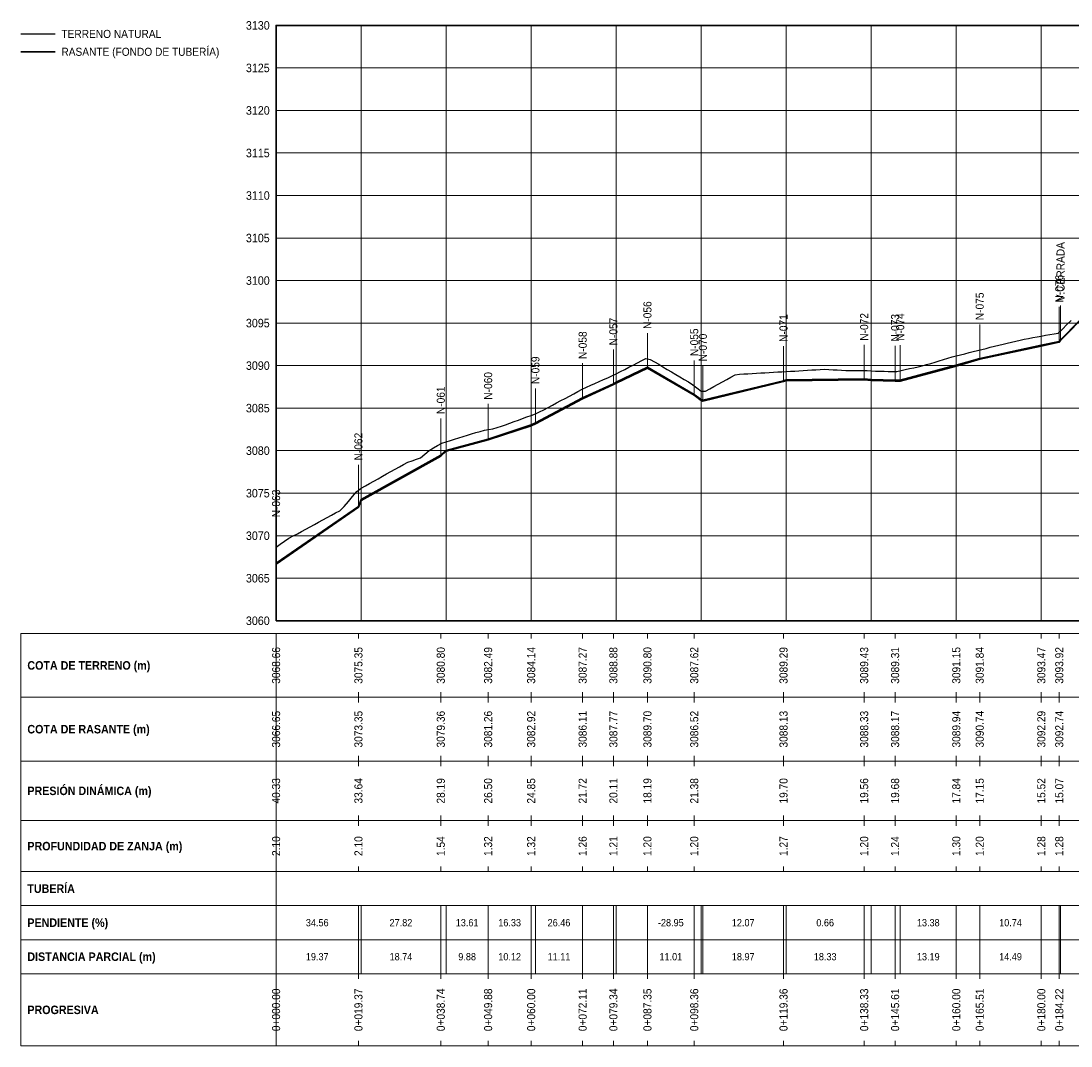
# Model space of a CAD drawing. Header units: metres. Extents: x 295850 to 310263, y 8095845 to 8104014.
# Tile 44 of 77: x 297140 to 297387, y 8098900 to 8099141. Entities that reach past the tile are written whole.
import ezdxf
from ezdxf.enums import TextEntityAlignment as Align

# ---------------------------------------------------------------- set-up
doc = ezdxf.new("R2010")
doc.units = ezdxf.units.M
for name, color, linetype, lineweight in [('PERF-BANDAS', 7, 'Continuous', 18), ('PERF-EST', 6, 'Continuous', 18), ('PERF-GRILLA', 252, 'Continuous', 9), ('PERF-MARCO', 7, 'Continuous', 35), ('PERF-RASANTE', 1, 'Continuous', 35), ('PERF-TERRENO', 32, 'Continuous', 25), ('PERF-TXT', 7, 'Continuous', 18)]:
    doc.layers.add(name, color=color, linetype=linetype, lineweight=lineweight)
doc.styles.add('ARIAL', font='arial.ttf')
doc.styles.add('ARIAL-B', font='arialbd.ttf')

# ---------------------------------------------------------------- blocks, each defined once
blk = doc.blocks.new('PERFIL_AVENIDA_N_1')
at = {"layer": 'PERF-BANDAS'}
for p, q in [((297200, 8098997), (297200, 8098982)), ((297200, 8098997), (297200, 8098995.8)), ((297219.37, 8098997), (297219.37, 8098995.8)), ((297238.74, 8098997), (297238.74, 8098995.8)), ((297249.88, 8098997), (297249.88, 8098995.8)), ((297260, 8098997), (297260, 8098995.8)), ((297272.11, 8098997), (297272.11, 8098995.8)), ((297279.34, 8098997), (297279.34, 8098995.8)), ((297287.35, 8098997), (297287.35, 8098995.8)), ((297298.36, 8098997), (297298.36, 8098995.8)), ((297319.36, 8098997), (297319.36, 8098995.8)), ((297338.33, 8098997), (297338.33, 8098995.8)), ((297345.61, 8098997), (297345.61, 8098995.8)), ((297360, 8098997), (297360, 8098995.8)), ((297365.51, 8098997), (297365.51, 8098995.8)), ((297380, 8098997), (297380, 8098995.8)), ((297384.22, 8098997), (297384.22, 8098995.8)), ((297200, 8098982), (297200, 8098983.2)), ((297200, 8098982), (297200, 8098967)), ((297200, 8098982), (297200, 8098980.8)), ((297219.37, 8098982), (297219.37, 8098983.2)), ((297219.37, 8098982), (297219.37, 8098980.8)), ((297238.74, 8098982), (297238.74, 8098983.2)), ((297238.74, 8098982), (297238.74, 8098980.8)), ((297249.88, 8098982), (297249.88, 8098983.2)), ((297249.88, 8098982), (297249.88, 8098980.8)), ((297260, 8098982), (297260, 8098983.2)), ((297260, 8098982), (297260, 8098980.8)), ((297272.11, 8098982), (297272.11, 8098983.2)), ((297272.11, 8098982), (297272.11, 8098980.8)), ((297279.34, 8098982), (297279.34, 8098983.2)), ((297279.34, 8098982), (297279.34, 8098980.8)), ((297287.35, 8098982), (297287.35, 8098983.2)), ((297287.35, 8098982), (297287.35, 8098980.8)), ((297298.36, 8098982), (297298.36, 8098983.2)), ((297298.36, 8098982), (297298.36, 8098980.8)), ((297319.36, 8098982), (297319.36, 8098983.2)), ((297319.36, 8098982), (297319.36, 8098980.8)), ((297338.33, 8098982), (297338.33, 8098983.2)), ((297338.33, 8098982), (297338.33, 8098980.8)), ((297345.61, 8098982), (297345.61, 8098983.2)), ((297345.61, 8098982), (297345.61, 8098980.8)), ((297360, 8098982), (297360, 8098983.2)), ((297360, 8098982), (297360, 8098980.8)), ((297365.51, 8098982), (297365.51, 8098983.2)), ((297365.51, 8098982), (297365.51, 8098980.8)), ((297380, 8098982), (297380, 8098983.2)), ((297380, 8098982), (297380, 8098980.8)), ((297384.22, 8098982), (297384.22, 8098983.2)), ((297384.22, 8098982), (297384.22, 8098980.8)), ((297200, 8098967), (297200, 8098968.2)), ((297200, 8098967), (297200, 8098953)), ((297200, 8098967), (297200, 8098965.8)), ((297219.37, 8098967), (297219.37, 8098968.2)), ((297219.37, 8098967), (297219.37, 8098965.8)), ((297238.74, 8098967), (297238.74, 8098968.2)), ((297238.74, 8098967), (297238.74, 8098965.8)), ((297249.88, 8098967), (297249.88, 8098968.2)), ((297249.88, 8098967), (297249.88, 8098965.8)), ((297260, 8098967), (297260, 8098968.2)), ((297260, 8098967), (297260, 8098965.8)), ((297272.11, 8098967), (297272.11, 8098968.2)), ((297272.11, 8098967), (297272.11, 8098965.8)), ((297279.34, 8098967), (297279.34, 8098968.2)), ((297279.34, 8098967), (297279.34, 8098965.8)), ((297287.35, 8098967), (297287.35, 8098968.2)), ((297287.35, 8098967), (297287.35, 8098965.8)), ((297298.36, 8098967), (297298.36, 8098968.2)), ((297298.36, 8098967), (297298.36, 8098965.8)), ((297319.36, 8098967), (297319.36, 8098968.2)), ((297319.36, 8098967), (297319.36, 8098965.8)), ((297338.33, 8098967), (297338.33, 8098968.2)), ((297338.33, 8098967), (297338.33, 8098965.8)), ((297345.61, 8098967), (297345.61, 8098968.2)), ((297345.61, 8098967), (297345.61, 8098965.8)), ((297360, 8098967), (297360, 8098968.2)), ((297360, 8098967), (297360, 8098965.8)), ((297365.51, 8098967), (297365.51, 8098968.2)), ((297365.51, 8098967), (297365.51, 8098965.8)), ((297380, 8098967), (297380, 8098968.2)), ((297380, 8098967), (297380, 8098965.8)), ((297384.22, 8098967), (297384.22, 8098968.2)), ((297384.22, 8098967), (297384.22, 8098965.8)), ((297200, 8098953), (297200, 8098954.2)), ((297219.37, 8098953), (297219.37, 8098954.2)), ((297238.74, 8098953), (297238.74, 8098954.2)), ((297249.88, 8098953), (297249.88, 8098954.2)), ((297260, 8098953), (297260, 8098954.2)), ((297272.11, 8098953), (297272.11, 8098954.2)), ((297279.34, 8098953), (297279.34, 8098954.2)), ((297287.35, 8098953), (297287.35, 8098954.2)), ((297298.36, 8098953), (297298.36, 8098954.2)), ((297319.36, 8098953), (297319.36, 8098954.2)), ((297338.33, 8098953), (297338.33, 8098954.2)), ((297345.61, 8098953), (297345.61, 8098954.2)), ((297360, 8098953), (297360, 8098954.2)), ((297365.51, 8098953), (297365.51, 8098954.2)), ((297380, 8098953), (297380, 8098954.2)), ((297384.22, 8098953), (297384.22, 8098954.2)), ((297200, 8098953), (297200, 8098941)), ((297200, 8098953), (297200, 8098951.8)), ((297219.37, 8098953), (297219.37, 8098951.8)), ((297238.74, 8098953), (297238.74, 8098951.8)), ((297249.88, 8098953), (297249.88, 8098951.8)), ((297260, 8098953), (297260, 8098951.8)), ((297272.11, 8098953), (297272.11, 8098951.8)), ((297279.34, 8098953), (297279.34, 8098951.8)), ((297287.35, 8098953), (297287.35, 8098951.8)), ((297298.36, 8098953), (297298.36, 8098951.8)), ((297319.36, 8098953), (297319.36, 8098951.8)), ((297338.33, 8098953), (297338.33, 8098951.8)), ((297345.61, 8098953), (297345.61, 8098951.8)), ((297360, 8098953), (297360, 8098951.8)), ((297365.51, 8098953), (297365.51, 8098951.8)), ((297380, 8098953), (297380, 8098951.8)), ((297384.22, 8098953), (297384.22, 8098951.8)), ((297200, 8098941), (297200, 8098942.2)), ((297219.37, 8098941), (297219.37, 8098942.2)), ((297238.74, 8098941), (297238.74, 8098942.2)), ((297249.88, 8098941), (297249.88, 8098942.2)), ((297260, 8098941), (297260, 8098942.2)), ((297272.11, 8098941), (297272.11, 8098942.2)), ((297279.34, 8098941), (297279.34, 8098942.2)), ((297287.35, 8098941), (297287.35, 8098942.2)), ((297298.36, 8098941), (297298.36, 8098942.2)), ((297319.36, 8098941), (297319.36, 8098942.2)), ((297338.33, 8098941), (297338.33, 8098942.2)), ((297345.61, 8098941), (297345.61, 8098942.2)), ((297360, 8098941), (297360, 8098942.2)), ((297365.51, 8098941), (297365.51, 8098942.2)), ((297380, 8098941), (297380, 8098942.2)), ((297384.22, 8098941), (297384.22, 8098942.2)), ((297200, 8098941), (297200, 8098933)), ((297200, 8098933), (297200, 8098925)), ((297219.37, 8098933), (297219.37, 8098925)), ((297220, 8098933), (297220, 8098925)), ((297238.74, 8098933), (297238.74, 8098925)), ((297240, 8098933), (297240, 8098925)), ((297249.88, 8098933), (297249.88, 8098925)), ((297260, 8098933), (297260, 8098925)), ((297261, 8098933), (297261, 8098925)), ((297272.11, 8098933), (297272.11, 8098925)), ((297279.34, 8098933), (297279.34, 8098925)), ((297280, 8098933), (297280, 8098925)), ((297287.35, 8098933), (297287.35, 8098925)), ((297298.36, 8098933), (297298.36, 8098925)), ((297300, 8098933), (297300, 8098925)), ((297300.39, 8098933), (297300.39, 8098925)), ((297319.36, 8098933), (297319.36, 8098925)), ((297320, 8098933), (297320, 8098925)), ((297338.33, 8098933), (297338.33, 8098925)), ((297340, 8098933), (297340, 8098925)), ((297345.61, 8098933), (297345.61, 8098925)), ((297346.81, 8098933), (297346.81, 8098925)), ((297360, 8098933), (297360, 8098925)), ((297365.51, 8098933), (297365.51, 8098925)), ((297380, 8098933), (297380, 8098925)), ((297384.22, 8098933), (297384.22, 8098925)), ((297384.52, 8098933), (297384.52, 8098925)), ((297200, 8098925), (297200, 8098917)), ((297219.37, 8098925), (297219.37, 8098917)), ((297220, 8098925), (297220, 8098917)), ((297238.74, 8098925), (297238.74, 8098917)), ((297240, 8098925), (297240, 8098917)), ((297249.88, 8098925), (297249.88, 8098917)), ((297260, 8098925), (297260, 8098917)), ((297261, 8098925), (297261, 8098917)), ((297272.11, 8098925), (297272.11, 8098917)), ((297279.34, 8098925), (297279.34, 8098917)), ((297280, 8098925), (297280, 8098917)), ((297287.35, 8098925), (297287.35, 8098917)), ((297298.36, 8098925), (297298.36, 8098917)), ((297300, 8098925), (297300, 8098917)), ((297300.39, 8098925), (297300.39, 8098917)), ((297319.36, 8098925), (297319.36, 8098917)), ((297320, 8098925), (297320, 8098917)), ((297338.33, 8098925), (297338.33, 8098917)), ((297340, 8098925), (297340, 8098917)), ((297345.61, 8098925), (297345.61, 8098917)), ((297346.81, 8098925), (297346.81, 8098917)), ((297360, 8098925), (297360, 8098917)), ((297365.51, 8098925), (297365.51, 8098917)), ((297380, 8098925), (297380, 8098917)), ((297384.22, 8098925), (297384.22, 8098917)), ((297384.52, 8098925), (297384.52, 8098917)), ((297200, 8098917), (297200, 8098900)), ((297200, 8098917), (297200, 8098915.8)), ((297219.37, 8098917), (297219.37, 8098915.8)), ((297238.74, 8098917), (297238.74, 8098915.8)), ((297249.88, 8098917), (297249.88, 8098915.8)), ((297260, 8098917), (297260, 8098915.8)), ((297272.11, 8098917), (297272.11, 8098915.8)), ((297279.34, 8098917), (297279.34, 8098915.8)), ((297287.35, 8098917), (297287.35, 8098915.8)), ((297298.36, 8098917), (297298.36, 8098915.8)), ((297319.36, 8098917), (297319.36, 8098915.8)), ((297338.33, 8098917), (297338.33, 8098915.8)), ((297345.61, 8098917), (297345.61, 8098915.8)), ((297360, 8098917), (297360, 8098915.8)), ((297365.51, 8098917), (297365.51, 8098915.8)), ((297380, 8098917), (297380, 8098915.8)), ((297384.22, 8098917), (297384.22, 8098915.8)), ((297200, 8098900), (297200, 8098901.2)), ((297219.37, 8098900), (297219.37, 8098901.2)), ((297238.74, 8098900), (297238.74, 8098901.2)), ((297249.88, 8098900), (297249.88, 8098901.2)), ((297260, 8098900), (297260, 8098901.2)), ((297272.11, 8098900), (297272.11, 8098901.2)), ((297279.34, 8098900), (297279.34, 8098901.2)), ((297287.35, 8098900), (297287.35, 8098901.2)), ((297298.36, 8098900), (297298.36, 8098901.2)), ((297319.36, 8098900), (297319.36, 8098901.2)), ((297338.33, 8098900), (297338.33, 8098901.2)), ((297345.61, 8098900), (297345.61, 8098901.2)), ((297360, 8098900), (297360, 8098901.2)), ((297365.51, 8098900), (297365.51, 8098901.2)), ((297380, 8098900), (297380, 8098901.2)), ((297384.22, 8098900), (297384.22, 8098901.2))]:
    blk.add_line(p, q, dxfattribs=at)
for points in [[(297140, 8098982), (297628.79, 8098982), (297628.79, 8098997), (297140, 8098997)], [(297140, 8098967), (297628.79, 8098967), (297628.79, 8098982), (297140, 8098982)], [(297140, 8098953), (297628.79, 8098953), (297628.79, 8098967), (297140, 8098967)], [(297140, 8098941), (297628.79, 8098941), (297628.79, 8098953), (297140, 8098953)], [(297140, 8098933), (297628.79, 8098933), (297628.79, 8098941), (297140, 8098941)], [(297140, 8098925), (297628.79, 8098925), (297628.79, 8098933), (297140, 8098933)], [(297140, 8098917), (297628.79, 8098917), (297628.79, 8098925), (297140, 8098925)], [(297140, 8098900), (297628.79, 8098900), (297628.79, 8098917), (297140, 8098917)]]:
    blk.add_lwpolyline(points, close=True, dxfattribs=at)
at = {"layer": 'PERF-EST'}
for p, q in [((297384.22, 8099065.49), (297384.22, 8099073.84)), ((297384.52, 8099065.86), (297384.52, 8099074.11)), ((297287.35, 8099059.41), (297287.35, 8099067.61)), ((297365.51, 8099061.48), (297365.51, 8099069.68)), ((297279.34, 8099055.55), (297279.34, 8099063.76)), ((297319.36, 8099056.25), (297319.36, 8099064.58)), ((297338.33, 8099056.66), (297338.33, 8099064.86)), ((297345.61, 8099056.34), (297345.61, 8099064.63)), ((297346.81, 8099056.36), (297346.81, 8099064.8)), ((297272.11, 8099052.23), (297272.11, 8099060.54)), ((297298.36, 8099053.03), (297298.36, 8099061.23)), ((297300.39, 8099051.67), (297300.39, 8099060)), ((297261, 8099046.34), (297261, 8099054.65)), ((297249.88, 8099042.53), (297249.88, 8099050.98)), ((297238.74, 8099038.73), (297238.74, 8099047.6)), ((297219.37, 8099026.7), (297219.37, 8099036.7)), ((297200, 8099013.31), (297200, 8099023.32))]:
    blk.add_line(p, q, dxfattribs=at)
at = {"layer": 'PERF-GRILLA'}
for p, q in [((297200, 8099140), (297628.79, 8099140)), ((297200, 8099000), (297200, 8099140)), ((297220, 8099000), (297220, 8099140)), ((297240, 8099000), (297240, 8099140)), ((297260, 8099000), (297260, 8099140)), ((297280, 8099000), (297280, 8099140)), ((297300, 8099000), (297300, 8099140)), ((297320, 8099000), (297320, 8099140)), ((297340, 8099000), (297340, 8099140)), ((297360, 8099000), (297360, 8099140)), ((297380, 8099000), (297380, 8099140)), ((297200, 8099130), (297628.79, 8099130)), ((297200, 8099120), (297628.79, 8099120)), ((297200, 8099110), (297628.79, 8099110)), ((297200, 8099100), (297628.79, 8099100)), ((297200, 8099090), (297628.79, 8099090)), ((297200, 8099080), (297628.79, 8099080)), ((297200, 8099070), (297628.79, 8099070)), ((297200, 8099060), (297628.79, 8099060)), ((297200, 8099050), (297628.79, 8099050)), ((297200, 8099040), (297628.79, 8099040)), ((297200, 8099030), (297628.79, 8099030)), ((297200, 8099020), (297628.79, 8099020)), ((297200, 8099010), (297628.79, 8099010)), ((297200, 8099000), (297628.79, 8099000))]:
    blk.add_line(p, q, dxfattribs=at)
at = {"layer": 'PERF-MARCO'}
blk.add_lwpolyline([(297200, 8099000), (297628.79, 8099000), (297628.79, 8099140), (297200, 8099140)], close=True, dxfattribs=at)
at = {"layer": 'PERF-RASANTE'}
blk.add_line((297140, 8099133.8), (297148, 8099133.8), dxfattribs=at)
at = {"layer": 'PERF-RASANTE', "color": 5}
blk.add_lwpolyline([(297200, 8099013.51), (297219.37, 8099026.9), (297220, 8099028.5), (297238.74, 8099038.93), (297240, 8099040.04), (297249.88, 8099042.73), (297260, 8099046.04), (297261, 8099046.54), (297272.11, 8099052.42), (297279.34, 8099055.75), (297280, 8099056.08), (297287.35, 8099059.61), (297298.36, 8099053.23), (297300, 8099051.99), (297300.39, 8099051.87), (297319.36, 8099056.45), (297320, 8099056.62), (297338.33, 8099056.86), (297340, 8099056.71), (297345.61, 8099056.54), (297346.81, 8099056.56), (297360, 8099060.09), (297365.51, 8099061.68), (297380, 8099064.79), (297384.22, 8099065.69), (297384.52, 8099066.07), (297397.51, 8099079.29)], dxfattribs=at)
at = {"layer": 'PERF-RASANTE'}
blk.add_lwpolyline([(297200, 8099013.31), (297219.37, 8099026.7), (297220, 8099028.3), (297238.74, 8099038.73), (297240, 8099039.84), (297249.88, 8099042.53), (297260, 8099045.84), (297261, 8099046.34), (297272.11, 8099052.22), (297279.34, 8099055.55), (297280, 8099055.88), (297287.35, 8099059.41), (297298.36, 8099053.03), (297300, 8099051.79), (297300.39, 8099051.67), (297319.36, 8099056.25), (297320, 8099056.42), (297338.33, 8099056.66), (297340, 8099056.51), (297345.61, 8099056.34), (297346.81, 8099056.36), (297360, 8099059.89), (297365.51, 8099061.48), (297380, 8099064.59), (297384.22, 8099065.49), (297384.52, 8099065.87), (297397.51, 8099079.09)], dxfattribs=at)
at = {"layer": 'PERF-TERRENO'}
blk.add_line((297140, 8099138), (297148, 8099138), dxfattribs=at)
blk.add_lwpolyline([(297200, 8099017.32), (297201, 8099018.03), (297202, 8099018.75), (297203, 8099019.39), (297204, 8099019.93), (297205, 8099020.47), (297206, 8099021.01), (297207, 8099021.55), (297208, 8099022.09), (297209, 8099022.63), (297210, 8099023.17), (297211, 8099023.71), (297212, 8099024.25), (297213, 8099024.79), (297214, 8099025.34), (297215, 8099025.88), (297216, 8099026.89), (297217, 8099028.07), (297218, 8099029.25), (297219, 8099030.43), (297220, 8099031.17), (297221, 8099031.73), (297222, 8099032.29), (297223, 8099032.85), (297224, 8099033.41), (297225, 8099033.97), (297226, 8099034.53), (297227, 8099035.09), (297228, 8099035.65), (297229, 8099036.21), (297230, 8099036.77), (297231, 8099037.29), (297232, 8099037.62), (297233, 8099037.96), (297234, 8099038.29), (297235, 8099039.15), (297236, 8099040.02), (297237, 8099040.69), (297238, 8099041.24), (297239, 8099041.73), (297240, 8099042.04), (297241, 8099042.35), (297242, 8099042.67), (297243, 8099042.98), (297244, 8099043.29), (297245, 8099043.61), (297246, 8099043.92), (297247, 8099044.23), (297248, 8099044.54), (297249, 8099044.79), (297250, 8099045), (297251, 8099045.11), (297252, 8099045.42), (297253, 8099045.76), (297254, 8099046.1), (297255, 8099046.46), (297256, 8099046.82), (297257, 8099047.19), (297258, 8099047.55), (297259, 8099047.92), (297260, 8099048.28), (297261, 8099048.65), (297262, 8099049.09), (297263, 8099049.62), (297264, 8099050.14), (297265, 8099050.68), (297266, 8099051.22), (297267, 8099051.76), (297268, 8099052.3), (297269, 8099052.84), (297270, 8099053.38), (297271, 8099053.92), (297272, 8099054.49), (297273, 8099054.95), (297274, 8099055.39), (297275, 8099055.83), (297276, 8099056.27), (297277, 8099056.71), (297278, 8099057.15), (297279, 8099057.6), (297280, 8099058.08), (297281, 8099058.6), (297282, 8099059.11), (297283, 8099059.63), (297284, 8099060.14), (297285, 8099060.65), (297286, 8099061.17), (297287, 8099061.68), (297288, 8099061.47), (297289, 8099060.88), (297290, 8099060.3), (297291, 8099059.71), (297292, 8099059.12), (297293, 8099058.53), (297294, 8099057.94), (297295, 8099057.35), (297296, 8099056.76), (297297, 8099056.17), (297298, 8099055.51), (297299, 8099054.75), (297300, 8099053.99), (297301, 8099054.02), (297302, 8099054.56), (297303, 8099055.11), (297304, 8099055.65), (297305, 8099056.19), (297306, 8099056.74), (297307, 8099057.28), (297308, 8099057.83), (297309, 8099057.99), (297310, 8099058.04), (297311, 8099058.1), (297312, 8099058.16), (297313, 8099058.22), (297314, 8099058.27), (297315, 8099058.33), (297316, 8099058.39), (297317, 8099058.45), (297318, 8099058.5), (297319, 8099058.56), (297320, 8099058.62), (297321, 8099058.68), (297322, 8099058.73), (297323, 8099058.79), (297324, 8099058.86), (297325, 8099058.92), (297326, 8099058.98), (297327, 8099059.04), (297328, 8099059.1), (297329, 8099059.15), (297330, 8099059.09), (297331, 8099059.03), (297332, 8099058.97), (297333, 8099058.91), (297334, 8099058.85), (297335, 8099058.82), (297336, 8099058.84), (297337, 8099058.86), (297338, 8099058.87), (297339, 8099058.83), (297340, 8099058.77), (297341, 8099058.73), (297342, 8099058.7), (297343, 8099058.66), (297344, 8099058.62), (297345, 8099058.59), (297346, 8099058.65), (297347, 8099058.83), (297348, 8099059.06), (297349, 8099059.28), (297350, 8099059.5), (297351, 8099059.73), (297352, 8099059.98), (297353, 8099060.23), (297354, 8099060.51), (297355, 8099060.82), (297356, 8099061.12), (297357, 8099061.43), (297358, 8099061.74), (297359, 8099062.04), (297360, 8099062.3), (297361, 8099062.55), (297362, 8099062.8), (297363, 8099063.05), (297364, 8099063.3), (297365, 8099063.55), (297366, 8099063.8), (297367, 8099064.05), (297368, 8099064.3), (297369, 8099064.56), (297370, 8099064.81), (297371, 8099065.04), (297372, 8099065.27), (297373, 8099065.49), (297374, 8099065.72), (297375, 8099065.97), (297376, 8099066.19), (297377, 8099066.39), (297378, 8099066.59), (297379, 8099066.77), (297380, 8099066.94), (297381, 8099067.12), (297382, 8099067.29), (297383, 8099067.47), (297384, 8099067.64), (297385, 8099068.56), (297386, 8099069.63), (297387, 8099070.64)], dxfattribs=at)
at = {"layer": 'PERF-EST', "style": 'ARIAL', "width": 0.9}
for s, p in [('V.CERRADA', (297384.52, 8099075.11)), ('N-076', (297384.22, 8099074.84)), ('N-075', (297365.51, 8099070.68)), ('N-056', (297287.35, 8099068.61)), ('N-057', (297279.34, 8099064.76)), ('N-071', (297319.36, 8099065.58)), ('N-072', (297338.33, 8099065.86)), ('N-073', (297345.61, 8099065.63)), ('N-074', (297346.81, 8099065.8)), ('N-058', (297272.11, 8099061.54)), ('N-055', (297298.36, 8099062.23)), ('N-070', (297300.39, 8099061)), ('N-059', (297261, 8099055.65)), ('N-060', (297249.88, 8099051.98)), ('N-061', (297238.74, 8099048.6)), ('N-062', (297219.37, 8099037.7)), ('N-063', (297200, 8099024.32))]:
    blk.add_text(s, height=1.9, rotation=90, dxfattribs=at).set_placement(p, align=Align.MIDDLE_LEFT)
at = {"layer": 'PERF-TXT', "style": 'ARIAL', "width": 0.9}
for s, p in [('3130', (297198.5, 8099140)), ('3125', (297198.5, 8099130)), ('3120', (297198.5, 8099120)), ('3115', (297198.5, 8099110)), ('3110', (297198.5, 8099100)), ('3105', (297198.5, 8099090)), ('3100', (297198.5, 8099080)), ('3095', (297198.5, 8099070)), ('3090', (297198.5, 8099060)), ('3085', (297198.5, 8099050)), ('3080', (297198.5, 8099040)), ('3075', (297198.5, 8099030)), ('3070', (297198.5, 8099020)), ('3065', (297198.5, 8099010)), ('3060', (297198.5, 8099000))]:
    blk.add_text(s, height=2, dxfattribs=at).set_placement(p, align=Align.MIDDLE_RIGHT)
at = {"layer": 'PERF-TXT', "width": 0.9}
for s, height, style, p in [('TERRENO NATURAL', 1.9, 'ARIAL', (297149.5, 8099138)), ('RASANTE (FONDO DE TUBERÍA)', 1.9, 'ARIAL', (297149.5, 8099133.8)), ('COTA DE TERRENO (m)', 2, 'ARIAL-B', (297141.5, 8098989.5)), ('COTA DE RASANTE (m)', 2, 'ARIAL-B', (297141.5, 8098974.5)), ('PRESIÓN DINÁMICA (m)', 2, 'ARIAL-B', (297141.5, 8098960)), ('PROFUNDIDAD DE ZANJA (m)', 2, 'ARIAL-B', (297141.5, 8098947)), ('TUBERÍA', 2, 'ARIAL-B', (297141.5, 8098937)), ('PENDIENTE (%)', 2, 'ARIAL-B', (297141.5, 8098929)), ('DISTANCIA PARCIAL (m)', 2, 'ARIAL-B', (297141.5, 8098921)), ('PROGRESIVA', 2, 'ARIAL-B', (297141.5, 8098908.5))]:
    blk.add_text(s, height=height, dxfattribs=dict(at, style=style)).set_placement(p, align=Align.MIDDLE_LEFT)
at = {"layer": 'PERF-TXT', "style": 'ARIAL', "width": 0.9}
for s, p in [('3068.66', (297200, 8098989.5)), ('3075.35', (297219.37, 8098989.5)), ('3080.80', (297238.74, 8098989.5)), ('3082.49', (297249.88, 8098989.5)), ('3084.14', (297260, 8098989.5)), ('3087.27', (297272.11, 8098989.5)), ('3088.88', (297279.34, 8098989.5)), ('3090.80', (297287.35, 8098989.5)), ('3087.62', (297298.36, 8098989.5)), ('3089.29', (297319.36, 8098989.5)), ('3089.43', (297338.33, 8098989.5)), ('3089.31', (297345.61, 8098989.5)), ('3091.15', (297360, 8098989.5)), ('3091.84', (297365.51, 8098989.5)), ('3093.47', (297380, 8098989.5)), ('3093.92', (297384.22, 8098989.5)), ('3089.94', (297360, 8098974.5)), ('3090.74', (297365.51, 8098974.5)), ('3092.74', (297384.22, 8098974.5)), ('3066.65', (297200, 8098974.5)), ('3073.35', (297219.37, 8098974.5)), ('3079.36', (297238.74, 8098974.5)), ('3081.26', (297249.88, 8098974.5)), ('3082.92', (297260, 8098974.5)), ('3086.11', (297272.11, 8098974.5)), ('3087.77', (297279.34, 8098974.5)), ('3089.70', (297287.35, 8098974.5)), ('3086.52', (297298.36, 8098974.5)), ('3088.13', (297319.36, 8098974.5)), ('3088.33', (297338.33, 8098974.5)), ('3088.17', (297345.61, 8098974.5)), ('3092.29', (297380, 8098974.5)), ('40.33', (297200, 8098960)), ('33.64', (297219.37, 8098960)), ('28.19', (297238.74, 8098960)), ('26.50', (297249.88, 8098960)), ('24.85', (297260, 8098960)), ('21.72', (297272.11, 8098960)), ('20.11', (297279.34, 8098960)), ('18.19', (297287.35, 8098960)), ('21.38', (297298.36, 8098960)), ('19.70', (297319.36, 8098960)), ('19.56', (297338.33, 8098960)), ('19.68', (297345.61, 8098960)), ('17.84', (297360, 8098960)), ('17.15', (297365.51, 8098960)), ('15.52', (297380, 8098960)), ('15.07', (297384.22, 8098960)), ('2.10', (297200, 8098947)), ('2.10', (297219.37, 8098947)), ('1.54', (297238.74, 8098947)), ('1.32', (297249.88, 8098947)), ('1.32', (297260, 8098947)), ('1.26', (297272.11, 8098947)), ('1.21', (297279.34, 8098947)), ('1.20', (297287.35, 8098947)), ('1.20', (297298.36, 8098947)), ('1.27', (297319.36, 8098947)), ('1.20', (297338.33, 8098947)), ('1.24', (297345.61, 8098947)), ('1.30', (297360, 8098947)), ('1.20', (297365.51, 8098947)), ('1.28', (297380, 8098947)), ('1.28', (297384.22, 8098947)), ('0+000.00', (297200, 8098908.5)), ('0+019.37', (297219.37, 8098908.5)), ('0+038.74', (297238.74, 8098908.5)), ('0+049.88', (297249.88, 8098908.5)), ('0+060.00', (297260, 8098908.5)), ('0+072.11', (297272.11, 8098908.5)), ('0+079.34', (297279.34, 8098908.5)), ('0+087.35', (297287.35, 8098908.5)), ('0+098.36', (297298.36, 8098908.5)), ('0+119.36', (297319.36, 8098908.5)), ('0+138.33', (297338.33, 8098908.5)), ('0+145.61', (297345.61, 8098908.5)), ('0+160.00', (297360, 8098908.5)), ('0+165.51', (297365.51, 8098908.5)), ('0+180.00', (297380, 8098908.5)), ('0+184.22', (297384.22, 8098908.5))]:
    blk.add_text(s, height=1.9, rotation=90, dxfattribs=at).set_placement(p, align=Align.MIDDLE_CENTER)
for s, p in [('34.56', (297209.68, 8098929)), ('27.82', (297229.37, 8098929)), ('13.61', (297244.94, 8098929)), ('16.33', (297254.94, 8098929)), ('26.46', (297266.55, 8098929)), ('-28.95', (297292.85, 8098929)), ('12.07', (297309.88, 8098929)), ('0.66', (297329.16, 8098929)), ('13.38', (297353.41, 8098929)), ('10.74', (297372.76, 8098929)), ('19.37', (297209.68, 8098921)), ('18.74', (297229.37, 8098921)), ('9.88', (297244.94, 8098921)), ('10.12', (297254.94, 8098921)), ('11.11', (297266.55, 8098921)), ('11.01', (297292.85, 8098921)), ('18.97', (297309.88, 8098921)), ('18.33', (297329.16, 8098921)), ('13.19', (297353.41, 8098921)), ('14.49', (297372.76, 8098921))]:
    blk.add_text(s, height=1.7, dxfattribs=at).set_placement(p, align=Align.MIDDLE_CENTER)

msp = doc.modelspace()

# ---------------------------------------------------------------- block references
at = {"layer": 'PERF-MARCO'}
msp.add_blockref('PERFIL_AVENIDA_N_1', (0, 0), dxfattribs=at)

doc.saveas('drawing.dxf')
